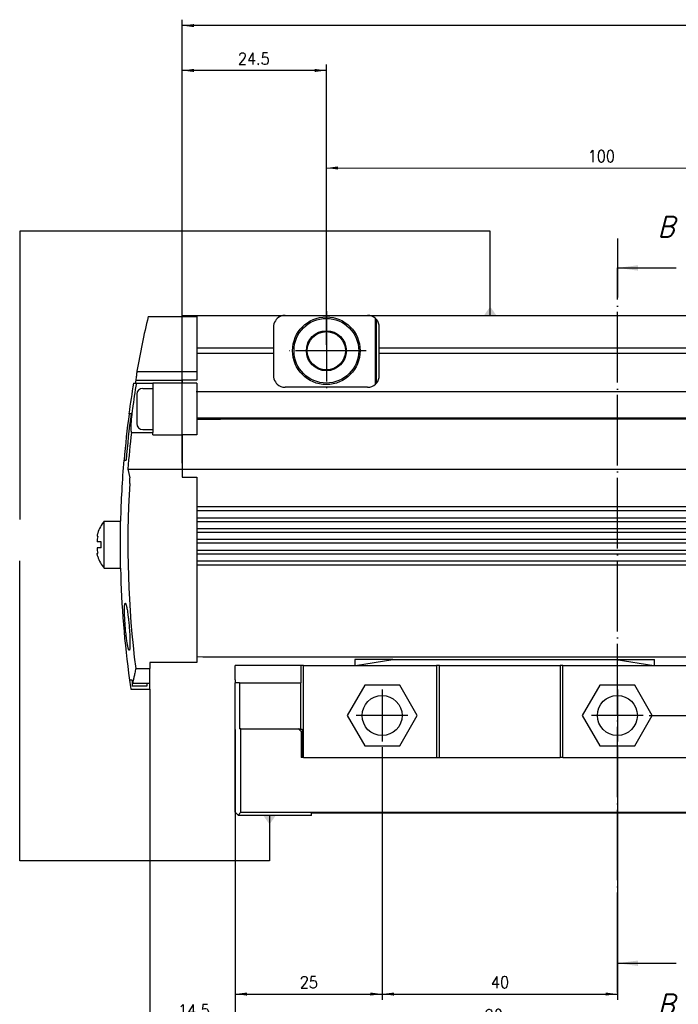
# Model space of a CAD drawing. Header units: millimetres. Extents: x -285 to 3669, y -217 to 203.
# Tile 5 of 21: x -191 to -79, y -74 to 93. Entities that reach past the tile are written whole.
import ezdxf

# ---------------------------------------------------------------- set-up
doc = ezdxf.new("R2010")
doc.units = ezdxf.units.MM
doc.linetypes.add('DOT_CENTER', pattern=[14, 12, -1, 0, -1])
doc.layers.add('1', color=7, linetype='Continuous')
doc.styles.add('CONVERTER_11', font='txt.shx', dxfattribs={"width": 0.9})
doc.styles.add('CONVERTER_12', font='txt.shx', dxfattribs={"width": 0.9, "oblique": 15})
doc.dimstyles.new('ME10_DIM_19', dxfattribs={"dimtxt": 2, "dimasz": 2, "dimexe": 1, "dimexo": 1, "dimgap": 1, "dimtad": 1, "dimdsep": 46, "dimtxsty": 'CONVERTER_11', "dimsah": 1, "dimcen": 0.09, "dimclrd": 2, "dimclre": 2, "dimclrt": 2, "dimadec": 0, "dimazin": 0, "dimtfac": 1, "dimtdec": 4, "dimtix": 1, "dimtmove": 0, "dimatfit": 3, "dimfxl": 1, "dimtolj": 1, "dimtzin": 0, "dimarcsym": 0})
doc.dimstyles.new('ME10_DIM_20', dxfattribs={"dimtxt": 2, "dimasz": 2, "dimexe": 1, "dimexo": 1, "dimgap": 1, "dimtad": 1, "dimdsep": 46, "dimtxsty": 'CONVERTER_11', "dimsah": 1, "dimcen": 0.09, "dimclrd": 2, "dimclre": 2, "dimclrt": 2, "dimadec": 0, "dimazin": 0, "dimtfac": 1, "dimtdec": 4, "dimtix": 1, "dimtmove": 0, "dimatfit": 3, "dimfxl": 1, "dimtolj": 1, "dimtzin": 0, "dimarcsym": 0})
doc.dimstyles.new('ME10_DIM_21', dxfattribs={"dimtxt": 2, "dimasz": 2, "dimexe": 1, "dimexo": 1, "dimgap": 1, "dimtad": 1, "dimdsep": 46, "dimtxsty": 'CONVERTER_11', "dimsah": 1, "dimcen": 0.09, "dimclrd": 2, "dimclre": 2, "dimclrt": 2, "dimadec": 0, "dimazin": 0, "dimtfac": 1, "dimtdec": 4, "dimtix": 1, "dimtmove": 0, "dimatfit": 3, "dimfxl": 1, "dimtolj": 1, "dimtzin": 0, "dimarcsym": 0})
doc.dimstyles.new('ME10_DIM_22', dxfattribs={"dimtxt": 2, "dimasz": 2, "dimexe": 1, "dimexo": 1, "dimgap": 1, "dimtad": 1, "dimdsep": 46, "dimtxsty": 'CONVERTER_11', "dimsah": 1, "dimcen": 0.09, "dimclrd": 2, "dimclre": 2, "dimclrt": 2, "dimadec": 0, "dimazin": 0, "dimtfac": 1, "dimtdec": 4, "dimtix": 1, "dimtmove": 0, "dimatfit": 3, "dimfxl": 1, "dimtolj": 1, "dimtzin": 0, "dimarcsym": 0})
doc.dimstyles.new('ME10_DIM_23', dxfattribs={"dimtxt": 2, "dimasz": 2, "dimexe": 1, "dimexo": 1, "dimgap": 1, "dimtad": 1, "dimdsep": 46, "dimtxsty": 'CONVERTER_11', "dimsah": 1, "dimcen": 0.09, "dimclrd": 2, "dimclre": 2, "dimclrt": 2, "dimadec": 0, "dimazin": 0, "dimtol": 1, "dimtp": 0.3, "dimtm": 0.3, "dimtfac": 0.75, "dimtdec": 0, "dimtix": 1, "dimtmove": 0, "dimatfit": 3, "dimfxl": 1, "dimtolj": 1, "dimtzin": 0, "dimarcsym": 0})
doc.dimstyles.new('ME10_DIM_27', dxfattribs={"dimtxt": 2, "dimasz": 2, "dimexe": 1, "dimexo": 1, "dimgap": 1, "dimtad": 1, "dimdsep": 46, "dimtxsty": 'CONVERTER_11', "dimsah": 1, "dimcen": 0.09, "dimclrd": 2, "dimclre": 2, "dimclrt": 2, "dimadec": 0, "dimazin": 0, "dimtfac": 1, "dimtdec": 4, "dimtix": 1, "dimtmove": 0, "dimatfit": 3, "dimfxl": 1, "dimtolj": 1, "dimtzin": 0, "dimarcsym": 0})
doc.dimstyles.new('ME10_DIM_41', dxfattribs={"dimtxt": 2, "dimasz": 2, "dimexe": 1, "dimexo": 1, "dimgap": 1, "dimtad": 1, "dimdec": 1, "dimdsep": 46, "dimtxsty": 'CONVERTER_11', "dimsah": 1, "dimcen": 0.09, "dimclrd": 2, "dimclre": 2, "dimclrt": 2, "dimadec": 0, "dimazin": 0, "dimtfac": 1, "dimtdec": 4, "dimtix": 1, "dimtmove": 0, "dimatfit": 3, "dimfxl": 1, "dimtolj": 1, "dimtzin": 0, "dimarcsym": 0})
doc.dimstyles.new('ME10_DIM_43', dxfattribs={"dimtxt": 2, "dimasz": 2, "dimexe": 1, "dimexo": 1, "dimgap": 1, "dimtad": 1, "dimdec": 0, "dimdsep": 46, "dimtxsty": 'CONVERTER_11', "dimsah": 1, "dimcen": 0.09, "dimclrd": 2, "dimclre": 2, "dimclrt": 2, "dimadec": 0, "dimazin": 0, "dimtfac": 1, "dimtdec": 4, "dimtix": 1, "dimtmove": 0, "dimatfit": 3, "dimfxl": 1, "dimtolj": 1, "dimtzin": 0, "dimarcsym": 0})
doc.dimstyles.get("Standard").update_dxf_attribs({"dimtxt": 0.18, "dimasz": 0.18, "dimexe": 0.18, "dimexo": 0.0625, "dimgap": 0.09, "dimtad": 0, "dimtih": 1, "dimtoh": 1, "dimdec": 4, "dimzin": 0, "dimdsep": 46, "dimtxsty": 'Standard', "dimcen": 0.09, "dimadec": 0, "dimazin": 0, "dimtfac": 1, "dimtdec": 4, "dimtofl": 0, "dimtmove": 0, "dimatfit": 3, "dimfxl": 1, "dimtolj": 1, "dimtzin": 0, "dimarcsym": 0})

# ---------------------------------------------------------------- blocks, each defined once
blk = doc.blocks.new('Cabeza__9', base_point=(-153.92, -41.79))
at = {"color": 7, "linetype": 'Continuous'}
for p, q in [((-142.67, -16.29), (-153.92, -16.29)), ((-153.92, -16.61), (-153.92, -16.29)), ((-153.92, -16.8), (-153.92, -16.61)), ((-142.67, -19.23), (-142.67, -16.29)), ((-142.29, -16.29), (-142.67, -16.29)), ((-142.29, -16.29), (-133.54, -16.29)), ((-142.29, -31.93), (-142.29, -16.29)), ((-133.54, -15.29), (-133.54, -16.29)), ((-127.11, -15.29), (-133.54, -15.29)), ((-133.54, -16.29), (-133.42, -16.27)), ((-133.42, -16.27), (-127.11, -15.29)), ((-133.42, -16.27), (-119.67, -16.28)), ((-127.11, -15.29), (-89.15, -15.28)), ((-119.17, -16.28), (-119.67, -16.28)), ((-119.67, -16.28), (-119.67, -31.93)), ((-119.17, -16.28), (-98.67, -16.28)), ((-119.17, -31.93), (-119.17, -16.28)), ((-98.17, -16.28), (-98.67, -16.28)), ((-98.67, -16.28), (-98.67, -31.93)), ((-98.17, -16.28), (-82.74, -16.26)), ((-98.17, -31.93), (-98.17, -16.28)), ((-89.15, -15.28), (-82.74, -16.26)), ((-89.15, -15.28), (-82.62, -15.28)), ((-82.74, -16.26), (-82.62, -16.28)), ((-82.62, -16.28), (-82.62, -15.28)), ((-82.62, -16.28), (-75.54, -16.28)), ((-75.17, -16.28), (-75.54, -16.28)), ((-75.54, -16.28), (-75.54, -31.93)), ((-63.92, -16.28), (-75.17, -16.28)), ((-75.17, -16.28), (-75.17, -19.23)), ((-63.92, -18.73), (-63.92, -16.28)), ((-153.92, -17.86), (-153.92, -16.8)), ((-153.92, -18.24), (-153.92, -17.86)), ((-153.92, -18.73), (-153.92, -18.24)), ((-153.92, -18.73), (-153.92, -19.23)), ((-153.17, -19.23), (-153.92, -19.23)), ((-153.92, -41.24), (-153.92, -19.23)), ((-153.17, -19.23), (-142.79, -19.23)), ((-153.17, -19.23), (-153.17, -27.03)), ((-142.79, -19.23), (-142.67, -19.23)), ((-142.79, -19.23), (-142.79, -27.13)), ((-131.87, -19.65), (-134.85, -24.8)), ((-125.93, -19.65), (-131.87, -19.65)), ((-122.95, -24.8), (-125.93, -19.65)), ((-91.91, -19.63), (-94.88, -24.78)), ((-85.96, -19.63), (-91.91, -19.63)), ((-82.99, -24.78), (-85.96, -19.63)), ((-75.04, -19.23), (-75.17, -19.23)), ((-75.04, -19.23), (-64.67, -19.23)), ((-75.04, -27.13), (-75.04, -19.23)), ((-63.92, -19.23), (-64.67, -19.23)), ((-64.67, -19.23), (-64.67, -27.03)), ((-63.92, -19.23), (-63.92, -18.73)), ((-63.92, -27.03), (-63.92, -19.23)), ((-134.85, -24.8), (-131.87, -29.95)), ((-125.93, -29.95), (-122.95, -24.8)), ((-94.88, -24.78), (-91.91, -29.93)), ((-85.96, -29.93), (-82.99, -24.78)), ((-152.92, -27.03), (-153.17, -27.03)), ((-152.92, -41.23), (-152.92, -27.03)), ((-152.92, -27.03), (-143.17, -27.03)), ((-143.07, -27.13), (-143.17, -27.03)), ((-142.67, -27.53), (-143.07, -27.13)), ((-142.79, -27.13), (-143.07, -27.13)), ((-142.79, -27.13), (-142.54, -27.13)), ((-142.67, -27.53), (-142.67, -30.04)), ((-142.54, -27.13), (-142.54, -30.04)), ((-75.04, -27.13), (-75.29, -27.13)), ((-75.29, -27.13), (-75.29, -30.03)), ((-74.77, -27.13), (-75.17, -27.53)), ((-75.17, -30.03), (-75.17, -27.53)), ((-75.04, -27.13), (-74.77, -27.13)), ((-74.67, -27.03), (-74.77, -27.13)), ((-74.67, -27.03), (-64.67, -27.03)), ((-64.67, -27.03), (-63.92, -27.03)), ((-63.92, -27.03), (-60.92, -27.03)), ((-60.92, -27.03), (-60.91, -41.23)), ((-59.92, -27.03), (-60.92, -27.03)), ((-59.91, -41.23), (-59.92, -27.03)), ((-59.92, -27.03), (-50.17, -27.03)), ((-50.17, -41.23), (-50.17, -27.03)), ((-142.67, -30.04), (-142.67, -31.93)), ((-142.67, -30.04), (-142.54, -30.04)), ((-142.54, -30.04), (-142.54, -31.93)), ((-131.87, -29.95), (-125.93, -29.95)), ((-91.91, -29.93), (-85.96, -29.93)), ((-75.29, -30.03), (-75.29, -31.93)), ((-75.17, -30.03), (-75.29, -30.03)), ((-75.17, -31.93), (-75.17, -30.03)), ((-142.54, -31.93), (-142.67, -31.93)), ((-142.29, -31.93), (-142.54, -31.93)), ((-142.29, -31.93), (-119.67, -31.93)), ((-119.67, -31.93), (-119.17, -31.93)), ((-119.17, -31.93), (-98.67, -31.93)), ((-98.17, -31.93), (-98.67, -31.93)), ((-98.17, -31.93), (-75.54, -31.93)), ((-75.29, -31.93), (-75.54, -31.93)), ((-75.17, -31.93), (-75.29, -31.93)), ((-153.42, -41.74), (-153.92, -41.24)), ((-152.92, -41.23), (-153.42, -41.74)), ((-153.42, -41.74), (-153.37, -41.79)), ((-140.92, -41.79), (-153.37, -41.79)), ((-152.92, -41.23), (-60.91, -41.23)), ((-76.92, -41.38), (-140.92, -41.39)), ((-140.92, -41.79), (-140.92, -41.39)), ((-76.92, -41.78), (-76.92, -41.38)), ((-76.92, -41.78), (-60.47, -41.78)), ((-60.41, -41.73), (-60.91, -41.23)), ((-60.47, -41.78), (-60.41, -41.73)), ((-60.47, -41.78), (-50.72, -41.78)), ((-59.91, -41.23), (-60.41, -41.73)), ((-59.91, -41.23), (-50.17, -41.23)), ((-50.72, -41.78), (-50.17, -41.23))]:
    blk.add_line(p, q, dxfattribs=at)
for centre in [(-128.92, -24.79), (-88.92, -24.78)]:
    blk.add_circle(centre, 3.4, dxfattribs=at)
at = {"layer": '1', "color": 2, "linetype": 'DOT_CENTER'}
for p, q in [((-128.92, -20.39), (-128.92, -29.19)), ((-88.92, -20.38), (-88.92, -29.18)), ((-124.52, -24.79), (-133.32, -24.79)), ((-84.52, -24.78), (-93.32, -24.78))]:
    blk.add_line(p, q, dxfattribs=at)
blk = doc.blocks.new('Regla_G-3040-VS4__10', base_point=(-177.36, -20.29))
at = {"color": 7, "linetype": 'Continuous'}
for p, q in [((-168.68, 43.01), (-162.9, 43.01)), ((-162.9, 43.01), (-162.9, 43.21)), ((-162.9, 43.21), (-145.4, 43.21)), ((-162.9, 43.01), (-160.42, 43.01)), ((-160.42, 43.01), (-160.42, 37.65)), ((-145.4, 43.21), (-131.4, 43.21)), ((-131.4, 43.21), (-45.4, 43.22)), ((-129.88, 42.51), (-130.04, 42.67)), ((-130.04, 31.55), (-130.04, 42.67)), ((-129.88, 31.72), (-129.88, 42.51)), ((-147.4, 41.21), (-147.4, 37.65)), ((-129.4, 37.66), (-129.4, 41.21)), ((-160.42, 37.65), (-160.42, 36.77)), ((-147.4, 37.65), (-160.42, 37.65)), ((-147.4, 37.65), (-147.4, 36.77)), ((-129.4, 36.77), (-129.4, 37.66)), ((-47.4, 37.66), (-129.4, 37.66)), ((-160.42, 36.77), (-160.42, 33.71)), ((-160.42, 36.77), (-147.4, 36.77)), ((-147.4, 36.77), (-147.4, 33.01)), ((-129.4, 36.77), (-47.4, 36.78)), ((-129.4, 33.01), (-129.4, 36.77)), ((-170.62, 33.71), (-160.42, 33.71)), ((-160.42, 33.71), (-160.42, 32.21)), ((-170.79, 32.21), (-162.92, 32.21)), ((-162.92, 32.21), (-162.92, 31.71)), ((-160.42, 32.21), (-162.92, 32.21)), ((-171.19, 31.71), (-170.69, 31.71)), ((-170.69, 31.71), (-167.92, 31.71)), ((-169.62, 30.82), (-167.92, 30.82)), ((-167.92, 31.71), (-167.92, 30.82)), ((-160.42, 31.71), (-167.92, 31.71)), ((-167.92, 30.82), (-167.92, 28.98)), ((-160.42, 31.71), (-160.42, 30.21)), ((77.52, 30.23), (-160.42, 30.21)), ((-160.42, 30.21), (-160.42, 22.9)), ((-131.4, 31.01), (-145.4, 31.01)), ((-130.04, 31.55), (-129.88, 31.72)), ((-170.62, 29.82), (-170.62, 27.32)), ((-167.92, 28.98), (-167.92, 23.82)), ((-170.62, 27.32), (-170.62, 24.82)), ((-171.94, 26.51), (-171.96, 26.51)), ((-171.6, 26.51), (-171.94, 26.51)), ((-160.42, 25.81), (76.46, 25.83)), ((-160.42, 25.56), (-156.4, 25.56)), ((-156.4, 25.56), (-156.4, 25.81)), ((-156.35, 25.63), (-156.4, 25.56)), ((-156.15, 25.81), (-156.35, 25.63)), ((-156.35, 25.63), (76.57, 25.65)), ((-169.62, 23.82), (-167.92, 23.82)), ((-167.92, 23.82), (-167.92, 23.32)), ((-171.54, 23.32), (-167.92, 23.32)), ((-167.92, 22.9), (-167.92, 23.32)), ((-167.92, 22.9), (-162.92, 22.9)), ((-160.42, 22.9), (-162.92, 22.9)), ((-162.92, 22.9), (-162.92, 17.08)), ((-172.83, 18.61), (-172.81, 18.61)), ((-172.81, 18.61), (-172.46, 18.61)), ((-172.14, 17.08), (-162.92, 17.08)), ((-172.14, 17.08), (-171.84, 15.59)), ((-162.92, 17.08), (77.74, 17.09)), ((-162.92, 17.08), (-162.9, 15.85)), ((-162.9, 15.85), (-162.92, 15.74)), ((-162.92, 15.74), (-160.42, 15.74)), ((-160.42, 15.74), (-160.42, 10.66)), ((77.46, 10.67), (-160.42, 10.66)), ((-160.42, 10.66), (-160.42, 9.98)), ((77, 9.99), (-160.42, 9.98)), ((-160.42, 9.98), (-160.42, 8.83)), ((-160.42, 8.83), (76.23, 8.84)), ((-160.42, 8.83), (-160.42, 8.14)), ((-176.2, 8.23), (-173.4, 8.23)), ((-176.2, 0.23), (-176.2, 8.23)), ((-173.4, 0.23), (-173.4, 8.23)), ((76.23, 8.16), (-160.42, 8.14)), ((-160.42, 8.14), (-160.42, 6.99)), ((-160.42, 6.99), (77, 7.01)), ((-160.42, 6.99), (-160.42, 6.31)), ((77.46, 6.33), (-160.42, 6.31)), ((-160.42, 6.31), (-160.42, 5.16)), ((-160.42, 5.16), (77.79, 5.18)), ((-160.42, 5.16), (-160.42, 4.48)), ((-176.71, 4.73), (-177.36, 4.73)), ((-176.71, 3.73), (-177.36, 3.73)), ((77.33, 4.49), (-160.42, 4.48)), ((-160.42, 4.48), (-160.42, 3.33)), ((-160.42, 3.33), (76.57, 3.34)), ((-160.42, 3.33), (-160.42, 2.64)), ((76.11, 2.66), (-160.42, 2.64)), ((-160.42, 2.64), (-160.42, 1.49)), ((-176.2, 0.23), (-173.4, 0.23)), ((-160.42, 1.49), (76.67, 1.51)), ((-160.42, 1.49), (-160.42, 0.81)), ((-160.42, 0.81), (77.12, 0.83)), ((-160.42, 0.81), (-160.41, -15.78)), ((-160.41, -14.79), (76.49, -14.77)), ((-160.41, -15.78), (-168.41, -15.78)), ((-168.41, -15.78), (-168.41, -16.8)), ((-170.81, -16.8), (-168.41, -16.8)), ((-168.41, -19.32), (-168.41, -16.8)), ((-171.42, -18.78), (-171.86, -18.79)), ((-171.41, -18.85), (-171.41, -19.78)), ((-168.91, -19.78), (-171.41, -19.78)), ((-168.41, -19.32), (-171.35, -19.32)), ((-168.91, -19.32), (-168.91, -19.78)), ((-168.41, -20.29), (-168.41, -19.32)), ((-171.65, -20.25), (-171.64, -20.29)), ((-171.64, -20.29), (-168.41, -20.29))]:
    blk.add_line(p, q, dxfattribs=at)
for radius in [5.75, 5.5, 3.4, 3.25]:
    blk.add_circle((-138.4, 37.21), radius, dxfattribs=at)
for centre, radius, start, end in [((-5.45, 4.24), 167.78, 166.6394, 169.8834), ((-145.4, 41.21), 2, 146.4466, 180.0039), ((-145.4, 41.21), 2, 133.1086, 146.4466), ((-145.4, 41.21), 2, 90.0039, 133.1086), ((-131.4, 41.21), 2, 46.8992, 90.0039), ((-131.4, 41.21), 2, 0.0039, 40.3188), ((-5.45, 4.24), 167.69, 170.3985, 170.5719), ((-145.4, 33.01), 2, 180.0039, 213.5612), ((-145.4, 33.01), 2, 213.5612, 226.8992), ((-131.4, 33.01), 2, 319.689, 0.0039), ((-5.45, 4.24), 168, 170.5892, 172.3823), ((-5.45, 4.24), 167.52, 170.5618, 172.0827), ((-169.62, 29.82), 1, 90, 180), ((-145.4, 33.01), 2, 226.8992, 270.0039), ((-131.4, 33.01), 2, 270.0039, 313.1086), ((-5.45, 4.24), 167.97, 172.3811, 175.0922), ((-5.45, 4.24), 167.63, 172.3656, 175.0823), ((-169.62, 24.82), 1, 180, 270), ((-5.45, 4.24), 167.19, 173.4463, 175.5957), ((-5.45, 4.24), 168, 175.093, 178.6392), ((-5.45, 4.24), 166.7, 176.4161, 187.2531), ((-171.08, 4.23), 6.5, 142.024, 162.2321), ((-174.16, 4.87), 3.2, 166.1819, 182.4644), ((-174.16, 3.59), 3.2, 177.5433, 193.8258), ((-171.08, 4.23), 5.66, 174.9338, 185.074), ((-171.08, 4.23), 6.5, 197.7812, 217.9838), ((-5.45, 4.24), 168, 181.368, 187.8781), ((-5.55, 4.93), 168, 188.117, 188.6223), ((-5.45, 4.24), 167.57, 187.8982, 188.0834)]:
    blk.add_arc(centre, radius, start, end, dxfattribs=at)
for points, knots in [([(-170.62, 33.71), (-170.65, 33.46), (-170.71, 32.96), (-170.76, 32.46), (-170.79, 32.21)], [0, 0, 0, 0, 0.755332, 1.510269, 1.510269, 1.510269, 1.510269]), ([(-171.37, 27.32), (-171.39, 27.16), (-171.43, 26.87), (-171.48, 26.47), (-171.51, 26.13), (-171.55, 25.79), (-171.58, 25.44), (-171.61, 25.09), (-171.63, 24.81), (-171.64, 24.54), (-171.65, 24.28), (-171.65, 24.02), (-171.65, 23.84), (-171.64, 23.68), (-171.62, 23.54), (-171.6, 23.42), (-171.57, 23.35), (-171.55, 23.33), (-171.54, 23.32)], [0, 0, 0, 0, 0.471543, 0.87973, 1.21773, 1.478675, 1.909068, 2.2639, 2.544157, 2.750774, 3.077897, 3.328256, 3.511036, 3.635297, 3.813597, 3.926486, 3.991437, 4.02582, 4.02582, 4.02582, 4.02582]), ([(-171.82, 14.66), (-171.81, 14.73), (-171.8, 14.92), (-171.8, 15.18), (-171.81, 15.42), (-171.83, 15.54), (-171.84, 15.59)], [0, 0, 0, 0, 0.2128073, 0.5619558, 0.7802158, 0.9312533, 0.9312533, 0.9312533, 0.9312533]), ([(-177.27, 6.21), (-177.29, 6.15), (-177.33, 6.01), (-177.36, 5.83), (-177.36, 5.67), (-177.29, 5.64), (-177.27, 5.63)], [0, 0, 0, 0, 0.2050561, 0.4412744, 0.5569987, 0.6364414, 0.6364414, 0.6364414, 0.6364414]), ([(-177.27, 2.25), (-177.29, 2.32), (-177.32, 2.44), (-177.35, 2.58), (-177.36, 2.69), (-177.36, 2.8), (-177.29, 2.82), (-177.27, 2.83)], [0, 0, 0, 0, 0.2289339, 0.3706435, 0.4422616, 0.5579561, 0.6373889, 0.6373889, 0.6373889, 0.6373889]), ([(-171.92, -13.69), (-171.93, -13.69), (-171.95, -13.67), (-172, -13.61), (-172.06, -13.46), (-172.11, -13.24), (-172.2, -12.86), (-172.29, -12.32), (-172.37, -11.76), (-172.43, -11.28), (-172.47, -10.88), (-172.53, -10.34), (-172.59, -9.71), (-172.63, -9.07), (-172.67, -8.53), (-172.69, -8.12), (-172.7, -7.83), (-172.71, -7.57), (-172.72, -7.24), (-172.73, -6.83), (-172.72, -6.45), (-172.71, -6.12), (-172.68, -5.9), (-172.65, -5.75), (-172.6, -5.7), (-172.59, -5.69)], [0, 0, 0, 0, 0.019047, 0.084451, 0.219781, 0.512623, 0.754035, 1.389387, 2.173161, 2.428282, 2.840051, 3.391548, 4.065935, 4.741791, 5.294077, 5.706883, 5.964213, 6.157498, 6.505676, 6.93894, 7.387724, 7.657854, 7.909052, 8.065744, 8.108721, 8.108721, 8.108721, 8.108721]), ([(-172.59, -5.69), (-172.58, -5.69), (-172.56, -5.71), (-172.52, -5.77), (-172.47, -5.89), (-172.42, -6.06), (-172.38, -6.23), (-172.33, -6.48), (-172.27, -6.81), (-172.19, -7.28), (-172.14, -7.68), (-172.1, -8.02), (-172.06, -8.31), (-172.02, -8.69), (-171.97, -9.15), (-171.93, -9.68), (-171.89, -10.2), (-171.85, -10.67), (-171.83, -11.05), (-171.82, -11.34), (-171.81, -11.54), (-171.8, -11.7), (-171.8, -11.89), (-171.79, -12.12), (-171.79, -12.4), (-171.79, -12.7), (-171.79, -12.98), (-171.8, -13.26), (-171.84, -13.47), (-171.85, -13.63), (-171.9, -13.68), (-171.92, -13.69)], [0, 0, 0, 0, 0.018998, 0.08433, 0.219635, 0.413129, 0.606438, 0.75387, 1.159569, 1.635427, 2.173035, 2.363743, 2.657182, 3.044536, 3.517018, 4.06588, 4.616043, 5.088945, 5.476582, 5.770908, 5.96385, 6.072541, 6.260236, 6.506268, 6.789994, 7.090817, 7.388224, 7.658003, 7.909177, 8.0449, 8.111271, 8.111271, 8.111271, 8.111271]), ([(-170.81, -16.8), (-170.86, -17.06), (-170.96, -17.54), (-171.1, -18.22), (-171.23, -18.81), (-171.31, -19.16), (-171.35, -19.32)], [0, 0, 0, 0, 0.778181, 1.482125, 2.077056, 2.573131, 2.573131, 2.573131, 2.573131])]:
    blk.add_open_spline(points, degree=3, knots=knots, dxfattribs=at)
at = {"layer": '1', "color": 2, "linetype": 'DOT_CENTER'}
for p, q in [((-138.4, 43.96), (-138.4, 30.46)), ((-131.65, 37.21), (-145.15, 37.21))]:
    blk.add_line(p, q, dxfattribs=at)
blk = doc.blocks.new('Regla_serie_G-3040-VS4__11', base_point=(-177.36, -41.79))
for name, p in [('Regla_G-3040-VS4__10', (-177.36, -20.29)), ('Cabeza__9', (-153.92, -41.79))]:
    blk.add_blockref(name, p)
blk = doc.blocks.new('*D54')
at = {"layer": '1', "color": 2, "linetype": 'Continuous'}
for p, q in [((-168.41, -20.32), (-168.41, -78.71)), ((-153.92, -42.24), (-153.92, -78.71)), ((-168.41, -77.71), (-153.92, -77.71))]:
    blk.add_line(p, q, dxfattribs=at)
at = {"layer": '1', "color": 2}
for points in [[(-166.41, -77.45), (-166.41, -77.97), (-168.41, -77.71)], [(-155.92, -77.97), (-155.92, -77.45), (-153.92, -77.71)]]:
    blk.add_solid(points, dxfattribs=at)
at = {"layer": '1', "color": 2, "insert": (-163.62, -76.51), "char_height": 2, "attachment_point": 7, "rotation": 0.0001, "line_spacing_factor": 0.60024, "style": 'CONVERTER_11'}
blk.add_mtext('14,5', dxfattribs=at)
blk = doc.blocks.new('*D55')
at = {"layer": '1', "color": 2, "linetype": 'Continuous'}
for p, q in [((-63.92, -28.03), (-63.92, -78.71)), ((-153.92, -42.24), (-153.92, -78.71)), ((-63.92, -77.71), (-153.92, -77.71))]:
    blk.add_line(p, q, dxfattribs=at)
at = {"layer": '1', "color": 2}
for points in [[(-151.92, -77.45), (-151.92, -77.97), (-153.92, -77.71)], [(-65.92, -77.97), (-65.92, -77.45), (-63.92, -77.71)]]:
    blk.add_solid(points, dxfattribs=at)
at = {"layer": '1', "color": 2, "insert": (-111.46, -76.71), "char_height": 2, "attachment_point": 7, "rotation": 0.0001, "line_spacing_factor": 0.60024, "style": 'CONVERTER_11'}
blk.add_mtext('90', dxfattribs=at)
blk = doc.blocks.new('*D56')
at = {"layer": '1', "color": 2, "linetype": 'Continuous'}
for p, q in [((-128.92, -30.19), (-128.92, -73.13)), ((-88.92, -30.18), (-88.92, -73.13)), ((-128.92, -72.13), (-88.92, -72.13))]:
    blk.add_line(p, q, dxfattribs=at)
at = {"layer": '1', "color": 2}
for points in [[(-126.92, -71.87), (-126.92, -72.39), (-128.92, -72.13)], [(-90.92, -72.39), (-90.92, -71.87), (-88.92, -72.13)]]:
    blk.add_solid(points, dxfattribs=at)
at = {"layer": '1', "color": 2, "insert": (-110.42, -71.13), "char_height": 2, "attachment_point": 7, "rotation": 0.0001, "line_spacing_factor": 0.60024, "style": 'CONVERTER_11'}
blk.add_mtext('40', dxfattribs=at)
blk = doc.blocks.new('*D57')
at = {"layer": '1', "color": 2, "linetype": 'Continuous'}
for p, q in [((-128.92, -30.19), (-128.92, -73.13)), ((-153.92, -42.24), (-153.92, -73.13)), ((-153.92, -72.13), (-128.92, -72.13))]:
    blk.add_line(p, q, dxfattribs=at)
at = {"layer": '1', "color": 2}
for points in [[(-151.92, -71.87), (-151.92, -72.39), (-153.92, -72.13)], [(-130.92, -72.39), (-130.92, -71.87), (-128.92, -72.13)]]:
    blk.add_solid(points, dxfattribs=at)
at = {"layer": '1', "color": 2, "insert": (-142.92, -71.13), "char_height": 2, "attachment_point": 7, "rotation": 0.0001, "line_spacing_factor": 0.60024, "style": 'CONVERTER_11'}
blk.add_mtext('25', dxfattribs=at)
blk = doc.blocks.new('*D58')
at = {"layer": '1', "color": 2, "linetype": 'Continuous'}
for p, q in [((-159.41, -14.79), (-37.36, -14.79)), ((-38.36, -24.78), (-38.36, -14.79)), ((-83.52, -24.78), (-37.36, -24.78))]:
    blk.add_line(p, q, dxfattribs=at)
at = {"layer": '1', "color": 2}
for points in [[(-38.1, -16.79), (-38.62, -16.79), (-38.36, -14.79)], [(-38.62, -22.78), (-38.1, -22.78), (-38.36, -24.78)]]:
    blk.add_solid(points, dxfattribs=at)
at = {"layer": '1', "color": 2, "insert": (-39.36, -23.4), "char_height": 2, "attachment_point": 7, "rotation": 90, "line_spacing_factor": 0.60024, "style": 'CONVERTER_11'}
blk.add_mtext('\\C2;10\\C2;\\H1.5;{\\Fgdt;`}0,3', dxfattribs=at)
blk = doc.blocks.new('*D62')
at = {"layer": '1', "color": 2, "linetype": 'Continuous'}
for p, q in [((-138.4, 38.21), (-138.4, 69.27)), ((-38.4, 38.22), (-38.4, 69.28)), ((-138.4, 68.27), (-38.4, 68.28))]:
    blk.add_line(p, q, dxfattribs=at)
at = {"layer": '1', "color": 2}
for points in [[(-136.4, 68.54), (-136.4, 68.01), (-138.4, 68.27)], [(-40.4, 68.02), (-40.4, 68.54), (-38.4, 68.28)]]:
    blk.add_solid(points, dxfattribs=at)
at = {"layer": '1', "color": 2, "insert": (-93.95, 69.28), "char_height": 2, "attachment_point": 7, "rotation": 0.0039, "line_spacing_factor": 0.60024, "style": 'CONVERTER_11'}
blk.add_mtext('100', dxfattribs=at)
blk = doc.blocks.new('*D78')
at = {"layer": '1', "color": 2, "linetype": 'Continuous'}
for p, q in [((-162.92, 23.9), (-162.92, 85.85)), ((-138.4, 38.21), (-138.4, 85.85)), ((-138.4, 84.85), (-162.92, 84.85))]:
    blk.add_line(p, q, dxfattribs=at)
at = {"layer": '1', "color": 2}
for points in [[(-160.92, 85.12), (-160.92, 84.59), (-162.92, 84.85)], [(-140.4, 84.59), (-140.4, 85.12), (-138.4, 84.85)]]:
    blk.add_solid(points, dxfattribs=at)
at = {"layer": '1', "color": 2, "insert": (-153.44, 85.85), "char_height": 2, "attachment_point": 7, "rotation": 0.0001, "line_spacing_factor": 0.60024, "style": 'CONVERTER_11'}
blk.add_mtext('24.5', dxfattribs=at)
blk = doc.blocks.new('*D80')
at = {"layer": '1', "color": 2, "linetype": 'Continuous'}
for p, q in [((-162.92, 18.08), (-162.92, 93.48)), ((189.11, 92.48), (-162.92, 92.48)), ((189.11, 16.95), (189.11, 93.48))]:
    blk.add_line(p, q, dxfattribs=at)
at = {"layer": '1', "color": 2}
for points in [[(-160.92, 92.74), (-160.92, 92.22), (-162.92, 92.48)], [(187.11, 92.22), (187.11, 92.74), (189.11, 92.48)]]:
    blk.add_solid(points, dxfattribs=at)
at = {"layer": '1', "color": 2, "insert": (-1.2, 93.68), "char_height": 2, "attachment_point": 7, "rotation": 0.0001, "line_spacing_factor": 0.60024, "style": 'CONVERTER_11'}
blk.add_mtext('\\C2;\\C2;3140\\C2;[CM+100]', dxfattribs=at)
blk = doc.blocks.new('B-B__6')
at = {"layer": '1', "color": 2, "linetype": 'DOT_CENTER'}
blk.add_line((-88.92, -66.89), (-88.92, 51.29), dxfattribs=at)
at = {"layer": '1', "color": 7}
for points in [[(-85.42, 51.75), (-85.42, 50.83), (-88.92, 51.29)], [(-85.42, -66.43), (-85.42, -67.35), (-88.92, -66.89)]]:
    blk.add_solid(points, dxfattribs=at)
at = {"layer": '1', "color": 7, "char_height": 3.5, "attachment_point": 5, "line_spacing_factor": 1.20048, "style": 'CONVERTER_12'}
for insert in [(-80.67, 58.29), (-80.67, -73.89)]:
    blk.add_mtext('B', dxfattribs=dict(at, insert=insert))
at = {"layer": '1', "color": 7, "linetype": 'Continuous', "has_arrowhead": 0}
for points in [[(-88.92, 56.29), (-88.92, 51.29)], [(-88.92, 51.29), (-78.92, 51.29)], [(-88.92, 51.29), (-88.92, 46.29)], [(-88.92, -66.89), (-88.92, -61.89)], [(-88.92, -66.89), (-78.92, -66.89)], [(-88.92, -71.89), (-88.92, -66.89)]]:
    blk.add_leader(points, dimstyle='Standard', dxfattribs=at)
blk = doc.blocks.new('A', base_point=(7, 1))
at = {"layer": '1', "color": 7, "linetype": 'Continuous'}
for p, q in [((-131.403, 43.215), (-45.403, 43.22)), ((77.521, 30.229), (-160.518, 30.213)), ((-153.914, -27.135), (-153.914, -101.135))]:
    blk.add_line(p, q, dxfattribs=at)
at = {"layer": '1', "color": 2}
for points in [[(-110.544, 44.716), (-111.604, 43.216), (-109.483, 43.216)], [(-148.064, -43.287), (-147.003, -41.787), (-149.124, -41.787)]]:
    blk.add_solid(points, dxfattribs=at)
blk.add_blockref('Regla_serie_G-3040-VS4__11', (-177.36, -41.787))
at = {"layer": '1'}
blk.add_blockref('B-B__6', (0, 0), dxfattribs=at)
dim = blk.add_linear_dim(base=(189.115, 92.48), p1=(-162.917, 17.081), p2=(189.115, 15.95), text='<>[CM+100]', dimstyle='ME10_DIM_43', override={"dimpost": '<>[CM+100]'}, dxfattribs=at)
dim.commit()
dim.dimension.update_dxf_attribs({"geometry": '*D80', "text_midpoint": (8.099, 94.68), "text_rotation": 0.00014})
for base, p1, p2, dimstyle, picture, middle in [((-138.402, 84.854), (-162.917, 22.897), (-138.402, 37.214), 'ME10_DIM_41', '*D78', (-150.718, 86.854)), ((-168.415, -77.709), (-153.917, -41.235), (-168.415, -19.321), 'ME10_DIM_19', '*D54', (-161.166, -75.609)), ((-63.918, -77.709), (-153.917, -41.235), (-63.918, -27.029), 'ME10_DIM_20', '*D55', (-109.959, -75.709)), ((-153.917, -72.131), (-128.918, -29.185), (-153.917, -41.235), 'ME10_DIM_22', '*D57', (-141.418, -70.131)), ((-128.918, -72.131), (-88.918, -29.183), (-128.918, -29.185), 'ME10_DIM_21', '*D56', (-108.918, -70.131))]:
    dim = blk.add_linear_dim(base=base, p1=p1, p2=p2, dimstyle=dimstyle, dxfattribs=at)
    dim.commit()
    dim.dimension.update_dxf_attribs({"geometry": picture, "text_midpoint": middle, "text_rotation": 0.00014})
dim = blk.add_aligned_dim(p1=(-38.402, 37.221), p2=(-138.402, 37.214), distance=-31.061, dimstyle='ME10_DIM_27', dxfattribs=at)
dim.commit()
dim.dimension.update_dxf_attribs({"geometry": '*D62', "text_midpoint": (-91.855, 70.278), "text_rotation": 0.00388})
dim = blk.add_linear_dim(base=(-38.361, -24.783), p1=(-160.415, -14.787), p2=(-84.518, -24.783), angle=90, dimstyle='ME10_DIM_23', dxfattribs=at)
dim.commit()
dim.dimension.update_dxf_attribs({"geometry": '*D58', "text_midpoint": (-40.361, -19.785), "text_rotation": 90})
at = {"layer": '1', "color": 2, "linetype": 'Continuous', "has_arrowhead": 0}
for points in [[(-110.544, 43.216), (-110.544, 57.525), (-190.544, 57.525), (-190.544, 8.525)], [(-148.064, -41.787), (-148.064, -49.475), (-190.544, -49.475), (-190.544, 1.525)]]:
    blk.add_leader(points, dimstyle='Standard', dxfattribs=at)

msp = doc.modelspace()

# ---------------------------------------------------------------- block references
msp.add_blockref('A', (7, 1))

doc.saveas('drawing.dxf')
